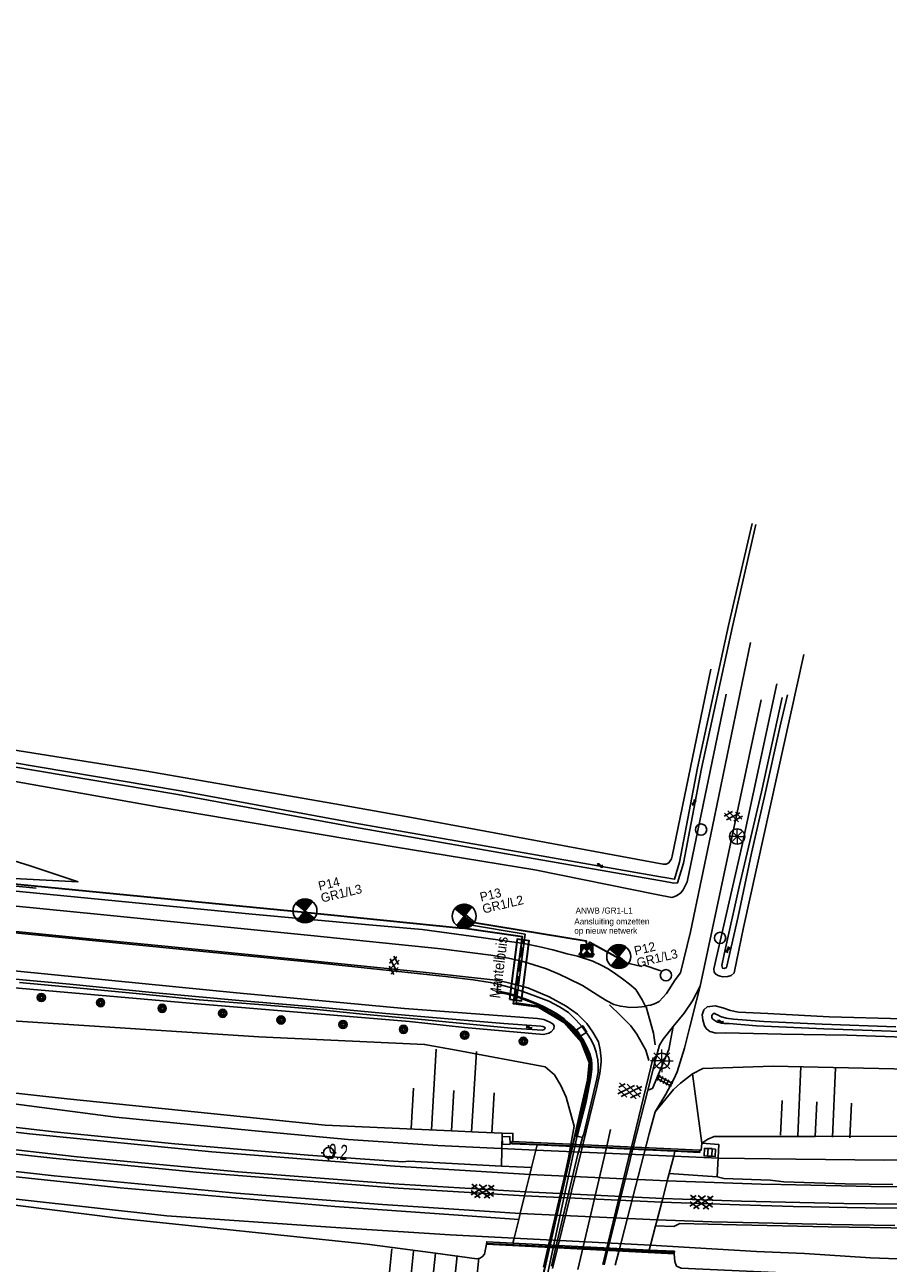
# Model space of a CAD drawing. Header units: metres. Extents: x 74699 to 149952, y 394498 to 789673.
# Tile 6 of 22: x 75541 to 75684, y 394650 to 394855. Entities that reach past the tile are written whole.
import ezdxf
from ezdxf.enums import TextEntityAlignment as Align

# ---------------------------------------------------------------- set-up
doc = ezdxf.new("R2010")
doc.units = ezdxf.units.M
doc.linetypes.add('HIDDEN2', pattern=[4.7625, 3.175, -1.5875])
doc.layers.get('0').update_dxf_attribs({"linetype": 'CONTINUOUS'})
doc.layers.add('# Ov Bestaande Symboliek', color=3, linetype='CONTINUOUS', lineweight=25)
doc.layers.add('# Ov Nieuwe Leiding', color=1, linetype='CONTINUOUS', lineweight=30)
for name, color, linetype in [('4401', 7, 'CONTINUOUS'), ('4406', 7, 'CONTINUOUS'), ('4411', 7, 'CONTINUOUS'), ('4504', 7, 'CONTINUOUS'), ('4601', 172, 'CONTINUOUS'), ('4602', 7, 'CONTINUOUS'), ('B-AF-CULT-GD', 74, 'Hekwerk'), ('B-AF-SCHRIK-GD', 153, 'Hekwerk'), ('B-AS-HECT-GD', 9, 'CONTINUOUS'), ('B-BB-BORD-GD', 8, 'CONTINUOUS'), ('B-BP-BOOM-GD', 74, 'CONTINUOUS'), ('B-BW-WEGW-GD', 8, 'CONTINUOUS'), ('B-GL-RAIL-GD', 232, 'CONTINUOUS'), ('B-KW-DIVR-GD', 134, 'CONTINUOUS'), ('B-KW-LEUNING-GD', 134, 'CONTINUOUS'), ('B-KW-PIJLER-GD', 134, 'CONTINUOUS'), ('B-MK-ASSTRP-GD', 121, 'CONTINUOUS'), ('B-MK-DRIEH-GD', 121, 'CONTINUOUS'), ('B-MK-STRP-GD', 121, 'CONTINUOUS'), ('B-OV-PAAL-GD', 63, 'CONTINUOUS'), ('B-TR-SLOO-GD', 142, 'CONTINUOUS'), ('B-TR-TALB-GD', 72, 'CONTINUOUS'), ('B-TR-TALO-GD', 72, 'CONTINUOUS'), ('B-VH-BNDH-GD', 13, 'CONTINUOUS'), ('B-VH-FPAD-GD', 13, 'CONTINUOUS'), ('B-VH-HFDR-GD', 13, 'CONTINUOUS'), ('B-VH-OVRG-GD', 13, 'CONTINUOUS'), ('B-VH-RABA-GD', 13, 'CONTINUOUS'), ('B-VH-WEGN-GD', 13, 'CONTINUOUS'), ('B-WT-KOLK-GD', 213, 'CONTINUOUS'), ('B-WT-WLIJN-GD', 134, 'CONTINUOUS'), ('L-AR-BLOCKS-GD', 8, 'CONTINUOUS'), ('L-AR-SYMB-GD', 8, 'CONTINUOUS'), ('OVL Lichtpunt', 1, 'CONTINUOUS'), ('OVL Lichtpuntinformatie', 1, 'CONTINUOUS'), ('RBO-XX-VRI-PROV', 20, 'CONTINUOUS')]:
    doc.layers.add(name, color=color, linetype=linetype)
doc.styles.add('Lighting 1_500 Proforma', font='txt', dxfattribs={"height": 1.25})
doc.styles.add('Lighting Proforma', font='txt', dxfattribs={"height": 1.25})
doc.linetypes.add('Hekwerk', pattern='A,4,-1,[1,dgnlstyle.shx,S=0.004,R=0,X=0,Y=0],-1', length=6)
doc.linetypes.add('OV-4x4mm2', pattern='A,8,-1.5,["4x4",Standard,S=1.5,R=0,X=0,Y=-0.75],-5.5', length=15)

# ---------------------------------------------------------------- blocks, each defined once
blk = doc.blocks.new('TALUD', base_point=(74815.635627, 394500.906339))
at = {"layer": '4602'}
for points in [[(74815.135627, 394501.406339, 0), (74815.635627, 394501.406339, 0)], [(74815.135627, 394501.156339, 0), (74816.135627, 394501.156339, 0)], [(74815.135627, 394500.906339, 0), (74815.635627, 394500.906339, 0)], [(74815.135627, 394500.656339, 0), (74816.135627, 394500.656339, 0)], [(74815.135627, 394500.406339, 0), (74815.635627, 394500.406339, 0)]]:
    blk.add_polyline3d(points, dxfattribs=at)
blk = doc.blocks.new('2901')
for radius in [0.27, 0.18, 0.09]:
    blk.add_circle((0, 0), radius)
blk = doc.blocks.new('2701')
at = {"lineweight": 0}
for q in [(-0.353, 0.351), (0.001, 0.497), (0.355, 0.351), (-0.499, -0.003), (-0.352, -0.356), (0.501, -0.003), (0.001, -0.503), (0.355, -0.356)]:
    blk.add_line((0.001, -0.003), q, dxfattribs=at)
blk = doc.blocks.new('OV2-4406', base_point=(74757.21488, 394497.932067))
at = {"layer": '4406'}
for points in [[(74757.21488, 394498.051521, 0), (74757.334334, 394498.051521, 0)], [(74757.21488, 394497.991794, 0), (74757.334334, 394497.991794, 0)], [(74757.24488, 394497.782067, 0), (74757.244743, 394498.081384, 0)], [(74757.30447, 394498.081384, 0), (74757.30488, 394497.782067, 0)], [(74757.21488, 394497.932067, 0), (74757.334334, 394497.932067, 0)], [(74757.21488, 394497.87234, 0), (74757.334334, 394497.87234, 0)], [(74757.21488, 394497.812613, 0), (74757.334334, 394497.812613, 0)]]:
    blk.add_polyline3d(points, dxfattribs=at)
blk = doc.blocks.new('2401')
blk.add_circle((0.001, -0.001), 0.375)
blk = doc.blocks.new('GV4', base_point=(74757.21488, 394499.617761))
at = {"layer": '4401'}
for points in [[(74757.21488, 394499.649011, 0), (74757.30863, 394499.711511, 0)], [(74757.21488, 394499.555261, 0), (74757.46488, 394499.711511, 0)], [(74757.21488, 394499.711511, 0), (74757.52738, 394499.524011, 0)], [(74757.27738, 394499.524011, 0), (74757.58988, 394499.711511, 0)], [(74757.33988, 394499.711511, 0), (74757.58988, 394499.555261, 0)], [(74757.49613, 394499.711511, 0), (74757.58988, 394499.649011, 0)], [(74757.21488, 394499.617761, 0), (74757.37113, 394499.524011, 0)], [(74757.43363, 394499.524011, 0), (74757.58988, 394499.617761, 0)]]:
    blk.add_polyline3d(points, dxfattribs=at)
blk = doc.blocks.new('3605')
at = {"flags": 128}
blk.add_lwpolyline([(-0.25, -0.25), (-0.25, 0.25), (0.25, 0.25), (0.25, -0.25)], close=True, dxfattribs=at)
blk = doc.blocks.new('WATER', base_point=(74757.21488, 394499.617761))
at = {"layer": '4601'}
for points in [[(74756.71488, 394499.767761, 0), (74756.77738, 394499.830261, 0), (74756.90238, 394499.892761, 0), (74757.02738, 394499.892761, 0), (74757.15238, 394499.830261, 0), (74757.21488, 394499.767761, 0), (74757.27738, 394499.705261, 0), (74757.40238, 394499.642761, 0), (74757.52738, 394499.642761, 0), (74757.65238, 394499.705261, 0), (74757.71488, 394499.767761, 0)], [(74756.71488, 394499.467761, 0), (74756.77738, 394499.530261, 0), (74756.90238, 394499.592761, 0), (74757.02738, 394499.592761, 0), (74757.15238, 394499.530261, 0), (74757.21488, 394499.467761, 0), (74757.27738, 394499.405261, 0), (74757.40238, 394499.342761, 0), (74757.52738, 394499.342761, 0), (74757.65238, 394499.405261, 0), (74757.71488, 394499.467761, 0)]]:
    blk.add_polyline3d(points, dxfattribs=at)
blk = doc.blocks.new('2301')
at = {"flags": 128}
blk.add_lwpolyline([(-0.502, -0.271), (0.498, -0.271), (-0.002, 0.429), (-0.502, -0.271)], dxfattribs=at)
blk = doc.blocks.new('2202')
for p, q in [((-0.35, 0.001), (-0.5, 0)), ((0, 0.35), (0, 0.5)), ((0.35, -0.001), (0.5, 0)), ((0, -0.35), (0, -0.5))]:
    blk.add_line(p, q)
blk.add_circle((0, 0), 0.35)
blk = doc.blocks.new('GV6', base_point=(74757.21488, 394499.617761))
at = {"layer": '4411'}
for points in [[(74757.21488, 394499.586511, 0), (74757.37113, 394499.711511, 0)], [(74757.21488, 394499.649011, 0), (74757.37113, 394499.524011, 0)], [(74757.27738, 394499.524011, 0), (74757.52738, 394499.711511, 0)], [(74757.27738, 394499.711511, 0), (74757.52738, 394499.524011, 0)], [(74757.43363, 394499.711511, 0), (74757.58988, 394499.586511, 0)], [(74757.43363, 394499.524011, 0), (74757.58988, 394499.649011, 0)]]:
    blk.add_polyline3d(points, dxfattribs=at)
blk = doc.blocks.new('ANWB mast bestaand')
at = {"layer": '# Ov Bestaande Symboliek'}
h = blk.add_hatch(color=256, dxfattribs=at)
h.paths.add_polyline_path([(0, 0), (1, 1), (-1, 1)])
h.paths.add_polyline_path([(0, 0), (-1, -1), (1, -1)])
for points in [[(-1, 1), (1, 1)], [(-1, -1), (-1, 1)], [(-1, -1), (1, 1)], [(1, -1), (-1, 1)], [(1, -1), (1, 1)], [(-1, -1), (1, -1)]]:
    blk.add_lwpolyline(points, dxfattribs=at)
at = {"layer": '# Ov Bestaande Symboliek', "color": 5, "style": 'Lighting Proforma'}
for p in [(2.02, 2.25), (2.02, 0.75), (2.02, -0.75), (2.02, -2.25)]:
    blk.add_attdef('TEXT', text='', height=1, dxfattribs=at).set_placement(p, align=Align.MIDDLE_LEFT)
blk = doc.blocks.new('Mantelbuis')
at = {"layer": '# Ov Nieuwe Leiding', "color": 7, "linetype": 'Continuous', "lineweight": 30}
blk.add_lwpolyline([(0, 1), (0, -1), (10, -1), (10, 1)], close=True, dxfattribs=at)
at = {"layer": '# Ov Nieuwe Leiding', "color": 7, "linetype": 'HIDDEN2', "lineweight": 25, "ltscale": 0.5}
blk.add_lwpolyline([(0, 0), (10, 0)], dxfattribs=at)
at = {"layer": '# Ov Nieuwe Leiding', "color": 7, "linetype": 'Continuous', "lineweight": 30, "style": 'Lighting 1_500 Proforma', "width": 0.88043}
blk.add_text('Mantelbuis', height=1.8, dxfattribs=at).set_placement((5, 2), align=Align.BOTTOM_CENTER)
blk = doc.blocks.new('OV_MASTA')
at = {"layer": 'OVL Lichtpuntinformatie'}
for p, q in [((-1.48, -0.01), (-1.35, 0.41)), ((-1.47, -0.18), (-1.29, 0.39)), ((-1.45, 0.31), (-1.41, 0.43)), ((-1.45, -0.35), (-1.23, 0.37)), ((-1.41, -0.45), (-1.17, 0.36)), ((-1.38, -0.54), (-1.11, 0.34)), ((-1.34, -0.64), (-1.05, 0.32)), ((-1.3, -0.73), (-0.99, 0.3)), ((-1.25, -0.79), (-0.93, 0.28)), ((-1.21, -0.86), (-0.87, 0.26)), ((-1.16, -0.92), (-0.8, 0.24)), ((-1.11, -0.99), (-0.74, 0.23)), ((-1.07, -1.05), (-0.68, 0.21)), ((-1.01, -1.09), (-0.62, 0.19)), ((-0.96, -1.13), (-0.56, 0.17)), ((-0.9, -1.17), (-0.5, 0.15)), ((-0.85, -1.22), (-0.44, 0.13)), ((-0.8, -1.26), (-0.38, 0.12)), ((-0.74, -1.29), (-0.32, 0.1)), ((-0.68, -1.32), (-0.26, 0.08)), ((-0.63, -1.35), (-0.2, 0.06)), ((-0.57, -1.37), (-0.14, 0.04)), ((-0.51, -1.4), (-0.08, 0.02)), ((-0.45, -1.43), (-0.02, 0)), ((1.45, -0.42), (0.02, 0.02)), ((1.46, -0.36), (0.03, 0.08)), ((1.47, -0.29), (0.05, 0.14)), ((1.48, -0.23), (0.07, 0.2)), ((1.49, -0.17), (0.09, 0.26)), ((1.5, -0.1), (0.11, 0.32)), ((1.5, -0.04), (0.13, 0.38)), ((1.49, 0.03), (0.14, 0.44)), ((1.49, 0.1), (0.16, 0.5)), ((1.48, 0.17), (0.18, 0.56)), ((1.48, 0.23), (0.2, 0.62)), ((1.47, 0.3), (0.22, 0.68)), ((1.45, 0.38), (0.24, 0.75)), ((1.42, 0.45), (0.26, 0.81)), ((1.39, 0.53), (0.27, 0.87)), ((1.37, 0.6), (0.29, 0.93)), ((1.34, 0.68), (0.31, 0.99)), ((1.29, 0.76), (0.33, 1.05)), ((1.23, 0.84), (0.35, 1.11)), ((1.17, 0.93), (0.37, 1.17)), ((1.11, 1.01), (0.39, 1.23)), ((0.98, 1.12), (0.4, 1.29)), ((0.84, 1.22), (0.42, 1.35))]:
    blk.add_line(p, q, dxfattribs=at)
for points in [[(-1.44, 0.44), (1.44, -0.44)], [(0.44, 1.44), (-0.44, -1.44)]]:
    blk.add_lwpolyline(points, dxfattribs=at)
blk.add_circle((0, 0), 1.5, dxfattribs=at)

msp = doc.modelspace()

# ---------------------------------------------------------------- linework, layer by layer
at = {"layer": '# Ov Nieuwe Leiding', "color": 1, "linetype": 'OV-4x4mm2'}
for points in [[(75095.831103, 394796.056285), (75120.868055, 394788.163731), (75145.11479, 394779.634677), (75169.547602, 394770.926111), (75194.365791, 394763.089234), (75219.127486, 394755.708673), (75230.630111, 394752.54009), (75244.360635, 394749.429759), (75269.607664, 394744.036017), (75308.106567, 394737.2868), (75362.116706, 394730.339125), (75404.562953, 394726.255533), (75524.335699, 394714.3149), (75587.106553, 394708.217876), (75613.232296, 394705.535573)], [(75613.704238, 394707.740618), (75615.223137, 394706.502781), (75633.671294, 394703.446469), (75633.769945, 394702.066201), (75634.263211, 394703.249292), (75639.097217, 394700.587341)], [(75621.428142, 394627.847014), (75622.455527, 394627.722436), (75625.641302, 394643.959602), (75632.054436, 394672.318619), (75633.952072, 394680.466227), (75634.233201, 394683.345987), (75632.896305, 394686.706434), (75630.056259, 394689.938875), (75625.796202, 394692.461752), (75621.655785, 394693.016856), (75623.173429, 394704.123321), (75613.232296, 394705.535573)]]:
    msp.add_lwpolyline(points, dxfattribs=at)
at = {"linetype": 'OV-4x4mm2', "lineweight": 25}
for p, q in [((75614.376815, 394706.090965), (75613.51982, 394707.658635)), ((75622.118866, 394693.176174), (75623.568807, 394704.585161)), ((75630.365083, 394690.021315), (75625.888561, 394692.658214)), ((75633.192352, 394686.772284), (75630.365083, 394690.021315)), ((75634.483683, 394683.357064), (75633.192352, 394686.772284)), ((75634.277395, 394681.030587), (75634.483683, 394683.357064))]:
    msp.add_line(p, q, dxfattribs=at)
at = {"color": 1, "linetype": 'OV-4x4mm2', "lineweight": 25}
for p, q in [((75623.568807, 394704.585161), (75614.376815, 394706.090965)), ((75625.888561, 394692.658214), (75622.118866, 394693.176174)), ((75622.352613, 394625.290303), (75634.277395, 394681.030587))]:
    msp.add_line(p, q, dxfattribs=at)
at = {"linetype": 'ByBlock', "lineweight": 25}
for centre in [(75658.639566, 394720.707633), (75646.17797, 394683.619173)]:
    msp.add_circle(centre, 1.253299, dxfattribs=at)
at = {"layer": 'B-AF-CULT-GD'}
msp.add_lwpolyline([(75652.785964, 394669.982974), (75651.239477, 394681.469297)], dxfattribs=at)
at = {"layer": 'B-AF-SCHRIK-GD'}
for points in [[(75642.871329, 394699.234863), (75640.053849, 394699.893627)], [(75646.045264, 394698.509943), (75643.10742, 394699.462639)]]:
    msp.add_lwpolyline(points, dxfattribs=at)
at = {"layer": 'B-GL-RAIL-GD'}
for points in [[(75308.471045, 394736.549577), (75360.097981, 394730.254209), (75394.627697, 394726.816511), (75431.75841, 394723.07781), (75471.569843, 394719.127139), (75515.367708, 394714.86578), (75542.754553, 394712.159356)], [(75282.811982, 394712.319588), (75301.112379, 394706.940033), (75322.191562, 394701.150686), (75351.671875, 394693.716639), (75368.608458, 394689.655215), (75395.756122, 394683.750044), (75415.827289, 394679.635053), (75442.815221, 394674.590522), (75474.695051, 394669.232482), (75498.327934, 394665.733702), (75527.886577, 394662.02189), (75564.323795, 394657.94932), (75591.392915, 394656.082321), (75611.160279, 394654.813151), (75621.757289, 394654.260603)], [(75625.368129, 394668.85334), (75609.162995, 394669.589353), (75594.296596, 394670.589301), (75578.317288, 394672.105897), (75555.882856, 394674.30231), (75537.780207, 394676.672826), (75521.435448, 394678.131584), (75504.207116, 394680.293159), (75486.002125, 394682.848377), (75463.361569, 394686.255051), (75439.798717, 394690.316586), (75421.609059, 394693.799526), (75407.103564, 394696.588023), (75390.105509, 394700.198189), (75370.817828, 394704.551152), (75353.036627, 394708.904859)], [(75648.151469, 394667.861831), (75625.368129, 394668.85334)], [(75648.151469, 394667.861831), (75655.602537, 394667.531123), (75668.365009, 394667.370563), (75682.979323, 394667.20367), (75691.021852, 394667.321762)], [(75621.757289, 394654.260603), (75644.311394, 394653.147374)], [(75699.877984, 394650.335928), (75680.678583, 394651.024735), (75669.784717, 394651.748558), (75661.814086, 394652.096128), (75644.311394, 394653.147374)]]:
    msp.add_lwpolyline(points, dxfattribs=at)
at = {"layer": 'B-KW-DIVR-GD'}
msp.add_lwpolyline([(75644.0967, 394652.324706), (75648.267278, 394652.110732), (75648.246783, 394651.711258), (75617.202246, 394653.304018), (75617.222741, 394653.703492), (75621.564321, 394653.480745), (75621.757289, 394654.260603), (75622.532016, 394657.391558), (75622.778485, 394658.387632), (75623.498056, 394661.295685), (75623.654296, 394661.927108), (75624.367674, 394664.810131), (75624.653243, 394665.964223), (75625.368129, 394668.85334), (75625.57619, 394669.694193), (75621.376158, 394669.88672), (75621.394474, 394670.286301), (75652.471275, 394668.86176), (75652.452959, 394668.46218), (75648.357142, 394668.649929), (75648.151469, 394667.861831), (75647.398625, 394664.977072), (75647.081352, 394663.761339), (75646.325497, 394660.865043), (75646.158968, 394660.226936), (75645.404488, 394657.335905), (75645.132904, 394656.295246), (75644.311394, 394653.147374)], close=True, dxfattribs=at)
at = {"layer": 'B-KW-LEUNING-GD'}
for points in [[(75621.388114, 394670.011499), (75652.422881, 394668.558709)], [(75648.232218, 394651.930559), (75617.206288, 394653.382797)]]:
    msp.add_lwpolyline(points, dxfattribs=at)
at = {"layer": 'B-KW-PIJLER-GD'}
for points in [[(75648.357142, 394668.649929), (75625.57619, 394669.694193)], [(75621.564321, 394653.480745), (75644.0967, 394652.324706)]]:
    msp.add_lwpolyline(points, dxfattribs=at)
at = {"layer": 'B-MK-ASSTRP-GD'}
for points in [[(75623.654296, 394661.927108), (75601.816867, 394663.283317), (75576.148946, 394665.244475), (75549.531306, 394667.751281), (75516.152991, 394671.549457), (75504.897358, 394672.934597), (75497.458416, 394673.989904), (75485.750301, 394675.713944), (75455.385194, 394680.534849), (75431.065449, 394684.821368), (75395.21583, 394691.903298), (75371.977344, 394697.08423), (75353.721158, 394701.426515), (75329.709014, 394707.439025), (75308.694522, 394712.962552), (75289.627744, 394718.28207), (75266.792851, 394725.051207), (75245.304076, 394731.777475)], [(75248.856962, 394729.906394), (75263.546747, 394725.36192), (75293.400577, 394716.508717), (75316.287639, 394710.249271), (75335.482168, 394705.264686), (75356.641977, 394700.02782), (75381.617958, 394694.216823), (75408.724898, 394688.468523), (75433.040109, 394683.822807), (75454.384053, 394680.009935), (75472.258174, 394677.088747), (75498.759605, 394673.124314), (75526.853259, 394669.57995), (75545.515024, 394667.52529), (75569.186648, 394665.21851), (75602.615943, 394662.578417), (75623.498056, 394661.295685)], [(75632.288925, 394649.109935), (75637.114666, 394669.504782), (75637.702144, 394672.253301)], [(75623.654296, 394661.927108), (75646.325497, 394660.865043)], [(75646.158968, 394660.226936), (75623.498056, 394661.295685)], [(75696.384618, 394659.168521), (75679.812964, 394659.307624), (75667.884091, 394659.523884), (75659.016117, 394659.791629), (75646.158968, 394660.226936)], [(75646.325497, 394660.865043), (75659.357148, 394660.405782), (75676.280359, 394660.019255), (75692.114532, 394659.828158)]]:
    msp.add_lwpolyline(points, dxfattribs=at)
at = {"layer": 'B-MK-DRIEH-GD'}
msp.add_lwpolyline([(75645.073376, 394686.271569), (75644.780196, 394688.193074), (75644.169993, 394690.532928), (75643.576182, 394692.528939)], dxfattribs=at)
at = {"layer": 'B-MK-STRP-GD'}
for points in [[(75622.778485, 394658.387632), (75600.001466, 394659.851916), (75575.822142, 394661.719824), (75545.695473, 394664.567662), (75521.612418, 394667.269233), (75503.606275, 394669.521972), (75485.590464, 394672.104282), (75467.589249, 394674.877625), (75449.684407, 394677.893261), (75431.766895, 394681.07971), (75416.9041, 394683.912958), (75396.132177, 394688.090482), (75372.487965, 394693.288085), (75354.782094, 394697.509212), (75331.283082, 394703.342989), (75313.702586, 394707.930416), (75290.324622, 394714.349645), (75270.065663, 394720.336099), (75252.673956, 394725.59504), (75238.318293, 394729.978781), (75221.061775, 394735.538076), (75215.137028, 394737.539865)], [(75619.209219, 394696.880795), (75606.721676, 394698.293097), (75588.283239, 394700.127764), (75564.021468, 394702.571265), (75549.868989, 394703.973952), (75532.722637, 394705.642983), (75513.360894, 394707.573559), (75495.98541, 394709.281803), (75471.298514, 394711.729504), (75447.173752, 394714.122454), (75416.099858, 394717.227463), (75395.437917, 394719.302564), (75376.924648, 394721.199206), (75355.87216, 394723.388599), (75336.843065, 394725.452756), (75325.435149, 394726.803558), (75313.816582, 394728.332418), (75300.9948, 394730.170289), (75288.718453, 394732.079701), (75276.057007, 394734.379825), (75264.221021, 394736.629072), (75252.293516, 394739.143583)], [(75245.781561, 394734.928849), (75257.266732, 394731.258286), (75266.287442, 394728.425221), (75286.281075, 394722.340056), (75300.831247, 394718.135996), (75309.555443, 394715.775005), (75321.006941, 394712.69885), (75335.992825, 394708.839289), (75350.625501, 394705.180717), (75362.412884, 394702.359089), (75372.81267, 394699.909456), (75383.438707, 394697.467173), (75392.046608, 394695.574166), (75402.901651, 394693.324823), (75415.755378, 394690.735601), (75433.651224, 394687.338395), (75460.725952, 394682.567028), (75484.597127, 394678.793393), (75508.480786, 394675.431167), (75541.647589, 394671.527751), (75571.790284, 394668.583461), (75602.046166, 394666.180255), (75624.367674, 394664.810131)], [(75640.193581, 394692.522631), (75639.335684, 394692.629894), (75638.229273, 394692.923075), (75637.072943, 394693.506828), (75636.117406, 394694.134167), (75633.080549, 394696.062004), (75630.689285, 394697.238451), (75629.344828, 394697.866907), (75627.096988, 394698.803073), (75624.837599, 394699.548503), (75623.020775, 394700.098356), (75620.807208, 394700.609839), (75617.895148, 394701.102322), (75609.717763, 394702.116719), (75588.124863, 394704.338109), (75553.37312, 394707.798904), (75519.860036, 394711.119255), (75489.230699, 394714.13078), (75453.626237, 394717.580771), (75417.596347, 394721.244594), (75376.522786, 394725.444859), (75339.019171, 394729.373923), (75308.198727, 394733.260146)], [(75619.209219, 394696.880795), (75621.287284, 394696.410939), (75624.0274, 394695.680867), (75627.578212, 394694.218365), (75630.375754, 394692.644747), (75632.221035, 394691.354794), (75633.77008, 394689.801773), (75634.748781, 394688.36837), (75635.689408, 394686.765281), (75635.970213, 394685.417973)], [(75639.33992, 394691.086581), (75637.547917, 394692.855274)], [(75643.51546, 394692.614993), (75642.228744, 394692.465982), (75640.86119, 394692.439159), (75640.193581, 394692.522631)], [(75644.02657, 394683.690315), (75643.559791, 394685.38346), (75642.051421, 394687.997123), (75641.041867, 394689.406773), (75639.33992, 394691.086581)], [(75635.970213, 394685.417973), (75636.179411, 394683.966862), (75636.150448, 394683.435217), (75635.921381, 394681.541771)], [(75644.750021, 394684.161937), (75641.143567, 394669.314047), (75640.690945, 394667.451402), (75636.404998, 394649.93844)], [(75635.921381, 394681.541771), (75635.396562, 394678.976705), (75633.135683, 394669.692909), (75632.86709, 394668.587988), (75628.127031, 394649.289867)], [(75647.081352, 394663.761339), (75624.367674, 394664.810131)], [(75647.081352, 394663.761339), (75662.594381, 394663.234709), (75665.834692, 394663.166078), (75680.783414, 394662.849463), (75689.851543, 394662.780624)], [(75622.778485, 394658.387632), (75645.404488, 394657.335905)], [(75684.734138, 394656.359607), (75674.221605, 394656.544987), (75662.163353, 394656.791137), (75654.443964, 394657.007042), (75645.404488, 394657.335905)]]:
    msp.add_lwpolyline(points, dxfattribs=at)
at = {"layer": 'B-TR-SLOO-GD'}
for points in [[(75646.391655, 394716.116055), (75604.212157, 394723.967036), (75592.129923, 394726.088589), (75560.683257, 394731.544649), (75532.243646, 394736.118188), (75512.869529, 394739.202356), (75478.038064, 394745.344987), (75446.461386, 394751.009291), (75403.478242, 394758.582061), (75379.614032, 394762.288353), (75366.594515, 394764.589837), (75360.92425, 394766.03674), (75335.932023, 394774.179852), (75305.414445, 394784.840515), (75275.637827, 394794.913328), (75222.761801, 394812.701216), (75187.257922, 394824.938422), (75152.718893, 394836.611619), (75108.795858, 394851.279205), (75098.068822, 394854.958195)], [(75645.809186, 394713.430699), (75620.151929, 394717.895186), (75595.389924, 394722.25005), (75566.153101, 394727.662152), (75533.775113, 394733.114114), (75494.284055, 394740.110954), (75458.754099, 394745.957052), (75425.762928, 394751.88995), (75395.836181, 394757.207057), (75363.321102, 394762.695899), (75360.004849, 394763.677886), (75335.496909, 394771.651125), (75295.768178, 394785.318842), (75257.108978, 394798.503017), (75214.306137, 394812.93889), (75181.646145, 394823.972827), (75153.177104, 394833.86012), (75119.763112, 394845.18612), (75097.294293, 394853.168745)], [(75097.553014, 394853.766487), (75119.976199, 394845.800048), (75153.387955, 394834.474793), (75181.856624, 394824.587872), (75214.514009, 394813.55468), (75257.317594, 394799.118435), (75295.978657, 394785.933888), (75335.70329, 394772.267288), (75360.197819, 394764.298892), (75363.467879, 394763.330316), (75395.946822, 394757.847434), (75425.877295, 394752.529955), (75458.864368, 394746.59743), (75494.393579, 394740.751704), (75533.885754, 394733.754492), (75566.265977, 394728.302157), (75595.505408, 394722.889682), (75620.26406, 394718.535191), (75645.947076, 394714.066417)], [(75096.259196, 394850.777287), (75125.399477, 394840.430787), (75179.545454, 394822.281545), (75217.20106, 394809.138349), (75268.316886, 394792.02958), (75305.982551, 394779.716751), (75342.446811, 394767.514935), (75356.520212, 394762.974179), (75363.530464, 394760.889879), (75368.411339, 394759.776389), (75401.061273, 394754.290154), (75437.589235, 394747.762328), (75490.940607, 394738.400301), (75563.100598, 394725.54805), (75601.937495, 394718.994891), (75625.161699, 394715.208879), (75645.312979, 394711.143038)], [(75661.736972, 394772.307893), (75657.867886, 394755.450955), (75652.744121, 394731.932825), (75649.747125, 394716.297036), (75648.78004, 394713.042995), (75648.169092, 394713.019898), (75647.328667, 394713.166302), (75645.809186, 394713.430699)], [(75645.947076, 394714.066417), (75647.003076, 394713.882675), (75648.213051, 394713.672197), (75648.289792, 394713.675177), (75649.114571, 394716.451263), (75652.107097, 394732.06321), (75657.233841, 394755.592888), (75661.1033, 394772.453552)], [(75669.646136, 394750.834203), (75659.688062, 394705.662077), (75658.163301, 394698.144069), (75657.676033, 394697.696662), (75657.101593, 394697.571492), (75656.248502, 394697.477242), (75655.804075, 394697.601294), (75655.51611, 394697.700014), (75655.10521, 394697.918689), (75654.854498, 394698.277807), (75654.756151, 394698.800093), (75659.419469, 394719.062692), (75665.206708, 394745.977542)], [(75654.26255, 394748.404568), (75647.878147, 394717.470875), (75647.775329, 394716.994038), (75647.325314, 394716.373777), (75646.926335, 394716.115987), (75646.391655, 394716.116055)], [(75645.312979, 394711.143038), (75647.860638, 394710.629007), (75648.628793, 394710.874876), (75649.320952, 394711.408338), (75649.699442, 394711.911624), (75650.348015, 394713.227024), (75656.819961, 394744.234478)], [(75666.07321, 394743.701389), (75662.648551, 394728.086835), (75658.997021, 394712.388462), (75656.5089, 394701.273685), (75656.114019, 394699.384963), (75656.239934, 394698.910734), (75656.518213, 394698.902911), (75656.860195, 394699.024728), (75656.922034, 394699.278047), (75658.797718, 394707.48747), (75660.984091, 394717.927596), (75663.136936, 394727.301171), (75665.759913, 394738.991877), (75666.944183, 394744.153267)], [(75532.828889, 394696.235975), (75569.413848, 394693.026638), (75604.470319, 394690.11048), (75613.564498, 394689.121043), (75626.594446, 394687.971791), (75627.494849, 394688.180035), (75627.880416, 394688.388651), (75628.334529, 394688.888585), (75628.385938, 394689.402675), (75628.146402, 394689.747637), (75627.555571, 394690.07509), (75626.701362, 394690.422287), (75625.609852, 394690.598493), (75603.641815, 394692.247307), (75575.876481, 394694.845697), (75534.567855, 394698.927498)], [(75539.974741, 394696.571251), (75549.987204, 394695.628753), (75559.823833, 394694.670981), (75569.687656, 394693.716934), (75579.533599, 394692.934623), (75588.112942, 394692.204466), (75596.765302, 394691.343924), (75607.075415, 394690.385779), (75621.254242, 394689.040205), (75626.473374, 394688.708281), (75626.71142, 394688.785767), (75626.882411, 394688.995129), (75626.793749, 394689.177295), (75626.500569, 394689.299857), (75626.159705, 394689.364305), (75620.053954, 394689.802026), (75610.860682, 394690.535164), (75600.548706, 394691.449722), (75589.946158, 394692.413082), (75576.297067, 394693.570903), (75562.473632, 394694.830796), (75548.301137, 394696.289247), (75539.315365, 394697.110673)], [(75686.032198, 394690.537771), (75673.855342, 394690.911045), (75663.731865, 394691.448232), (75658.856578, 394691.683298), (75657.53559, 394691.951146), (75656.2865, 394692.395946), (75655.010657, 394692.683197), (75653.653939, 394692.535471), (75653.135841, 394692.023946), (75652.838079, 394691.241582), (75652.95311, 394690.367153), (75653.24182, 394689.391127), (75653.564803, 394688.878154), (75654.100127, 394688.461294), (75655.181951, 394688.206112), (75656.711928, 394688.225111), (75665.97449, 394688.04667), (75676.808379, 394687.83172), (75687.808789, 394687.449133)]]:
    msp.add_lwpolyline(points, dxfattribs=at)
at = {"layer": 'B-TR-TALB-GD'}
for points in [[(75093.887, 394796.572), (75094.550348, 394797.029665), (75095.302856, 394797.212577), (75096.671155, 394797.075859), (75100.627041, 394795.528745), (75125.792867, 394787.068239), (75162.131957, 394774.182087), (75193.768984, 394763.837701), (75226.976338, 394754.130019), (75264.268986, 394745.268246), (75307.299069, 394737.458548), (75316.895791, 394736.188146), (75335.420541, 394733.735865), (75367.336593, 394730.096256), (75400.593749, 394727.653956), (75430.828205, 394724.130204), (75466.967619, 394720.438814), (75493.053592, 394717.876932), (75526.26381, 394714.440351), (75549.664966, 394713.228514)], [(75619.79609, 394671.647951), (75615.851081, 394671.813345), (75611.407894, 394672.017067), (75590.493403, 394672.976008), (75547.85075, 394677.346518), (75506.24112, 394681.876099), (75461.709372, 394688.687792), (75426.356739, 394694.581201), (75389.970712, 394702.710157), (75358.408934, 394709.89587), (75312.1602, 394720.028287), (75306.485698, 394721.555313), (75258.279092, 394734.527862)], [(75617.202246, 394653.304018), (75616.88833, 394651.612652), (75616.549752, 394651.247771), (75616.009865, 394650.909085), (75615.611218, 394650.878939), (75608.7377, 394651.78341), (75597.446285, 394653.269222), (75556.272514, 394657.591676), (75490.736461, 394665.832391), (75449.902809, 394672.43286), (75377.063698, 394686.595669), (75322.532899, 394700.090906), (75300.03289, 394706.602341), (75282.955042, 394712.217098), (75269.696734, 394717.127403), (75236.043951, 394728.915339)], [(75702.663011, 394671.159556), (75671.562182, 394671.103139), (75654.813893, 394671.072757), (75653.768949, 394670.653289), (75652.785964, 394669.982974)], [(75648.246783, 394651.711258), (75648.345158, 394650.412621), (75648.624975, 394649.66917), (75649.376418, 394649.330799), (75672.162151, 394648.252058), (75677.024348, 394648.021867), (75705.413393, 394647.253996)]]:
    msp.add_lwpolyline(points, dxfattribs=at)
at = {"layer": 'B-TR-TALO-GD'}
for points in [[(75549.664966, 394713.228514), (75541.742419, 394715.848367), (75534.454064, 394718.144163), (75521.667919, 394720.512202), (75483.405835, 394726.3583), (75446.06576, 394733.038118), (75409.512467, 394739.100656), (75329.524151, 394751.416838), (75319.093097, 394753.766593), (75291.766099, 394759.922421), (75261.212385, 394767.339101), (75226.420409, 394777.224532)], [(75626.637287, 394649.503699), (75627.358876, 394652.654177), (75630.014331, 394664.247809), (75630.771987, 394667.55571), (75631.166122, 394669.786042), (75631.697721, 394672.793841), (75630.361832, 394677.62368), (75629.507251, 394679.540714), (75628.447033, 394681.280425), (75626.871608, 394682.637921), (75612.192556, 394685.35122), (75606.955461, 394686.319253), (75579.549617, 394687.594792), (75538.765139, 394690.248689)], [(75645.106159, 394675.163871), (75648.115076, 394678.88171), (75649.276249, 394679.914733), (75651.239477, 394681.469297), (75652.98403, 394682.33729), (75664.603956, 394682.725837), (75672.032419, 394682.560859), (75747.164584, 394680.89225)]]:
    msp.add_lwpolyline(points, dxfattribs=at)
at = {"layer": 'B-VH-BNDH-GD'}
msp.add_lwpolyline([(75618.954743, 394695.164434), (75618.917676, 394694.909299), (75620.469152, 394694.665948), (75622.120036, 394694.239927), (75623.834753, 394693.615023), (75625.133259, 394693.092634), (75626.471988, 394692.544091), (75627.365219, 394692.113529), (75628.319778, 394691.557249), (75629.150263, 394691.013683), (75629.918768, 394690.435305), (75630.650184, 394689.827391), (75631.370531, 394689.169446), (75631.970073, 394688.529243), (75632.594734, 394687.729637), (75633.026688, 394686.980217), (75633.465926, 394686.175987), (75633.822555, 394685.250207), (75634.160831, 394684.329207), (75634.360105, 394683.634506), (75634.377608, 394682.979303), (75634.334874, 394682.222986), (75634.17555, 394681.031783), (75633.940249, 394679.503689), (75633.619147, 394677.888064), (75633.266172, 394676.206133), (75631.972776, 394671.209813), (75632.172098, 394671.15666)], dxfattribs=at)
at = {"layer": 'B-VH-FPAD-GD'}
for points in [[(75639.076031, 394652.070796), (75644.09139, 394671.545496), (75645.106159, 394675.163871), (75646.825753, 394678.117281), (75648.17319, 394680.569267), (75648.696966, 394681.805691), (75649.927429, 394685.687071), (75650.820217, 394689.246479), (75651.907205, 394693.580139), (75652.50533, 394695.964774)], [(75643.859304, 394678.759893), (75644.616283, 394679.033702), (75647.354371, 394685.468024), (75647.564478, 394686.654156), (75648.082523, 394689.276206)], [(75638.473279, 394649.830034), (75639.076031, 394652.070796)]]:
    msp.add_lwpolyline(points, dxfattribs=at)
at = {"layer": 'B-VH-HFDR-GD'}
for points in [[(75214.725732, 394736.198442), (75214.983137, 394736.932676), (75226.281174, 394733.219101), (75240.648306, 394728.42758), (75260.317003, 394722.230889), (75279.71299, 394716.396574), (75297.934132, 394711.17506), (75316.621695, 394706.11527), (75342.676448, 394699.472207), (75368.08092, 394693.322637), (75391.31481, 394688.04778), (75420.121561, 394682.323485), (75445.172767, 394677.682001), (75475.055445, 394672.806652), (75503.120417, 394668.601395), (75526.233277, 394665.793882), (75556.600674, 394662.591416), (75592.116087, 394659.506516), (75612.483586, 394658.067943), (75622.532016, 394657.391558)], [(75624.653243, 394665.964223), (75619.652789, 394666.186142), (75604.330368, 394667.024615), (75603.370079, 394666.911231), (75587.705699, 394668.00576), (75565.653351, 394669.872382), (75545.710051, 394671.870107), (75520.514545, 394674.792294), (75502.537116, 394677.048), (75480.829327, 394680.198399), (75460.202421, 394683.52012), (75436.418701, 394687.773487), (75415.6792, 394691.682444), (75398.15323, 394695.170564), (75381.496374, 394698.809413), (75361.649237, 394703.419784), (75336.938268, 394709.469454), (75317.855693, 394714.423711), (75299.834206, 394719.29434), (75286.948866, 394722.985617), (75269.07074, 394728.300171), (75253.482509, 394733.197565)], [(75684.404081, 394663.163154), (75676.512678, 394663.282566), (75666.352417, 394663.58961), (75664.113355, 394663.859167), (75656.452811, 394664.133053), (75655.319709, 394664.447745), (75647.398625, 394664.977072)], [(75645.132904, 394656.295246), (75648.153054, 394656.231674), (75649.174115, 394656.682184), (75658.54252, 394656.487217), (75673.700925, 394656.155641), (75687.509504, 394655.915773)]]:
    msp.add_lwpolyline(points, dxfattribs=at)
at = {"layer": 'B-VH-OVRG-GD'}
for points in [[(75645.768515, 394693.41444), (75646.977372, 394694.730958), (75648.403413, 394697.028345), (75649.297219, 394698.186458), (75650.942896, 394704.931941), (75654.58963, 394722.387886), (75660.835824, 394752.804509)], [(75637.215621, 394652.163556), (75640.95842, 394667.26849), (75641.47102, 394669.298401), (75643.859304, 394678.759893), (75645.175077, 394683.973065), (75645.789861, 394686.175244), (75646.432362, 394687.179047), (75647.061653, 394688.019328), (75648.082523, 394689.276206), (75649.880367, 394691.492875), (75651.272671, 394693.549134), (75652.50533, 394695.964774), (75662.609435, 394743.32141)], [(75645.768515, 394693.41444), (75644.955657, 394693.028873), (75644.323594, 394692.804706), (75643.436147, 394692.696706), (75642.91447, 394693.678534), (75641.894886, 394695.384609)], [(75635.432186, 394684.51289), (75635.599747, 394683.787916), (75635.657022, 394682.832851), (75635.634608, 394681.739753), (75635.456912, 394680.615088), (75633.261226, 394671.530595), (75633.086657, 394670.912775), (75632.747136, 394669.711163), (75632.729999, 394669.650814), (75632.308669, 394668.159207), (75628.621749, 394652.591592)], [(75619.652789, 394666.186142), (75619.79609, 394671.647951), (75621.573428, 394671.605645), (75621.532515, 394670.279973)], [(75655.319709, 394664.447745), (75655.635646, 394669.75037), (75652.785964, 394669.982974), (75652.711998, 394668.850726), (75652.471275, 394668.86176)], [(75628.621749, 394652.591592), (75627.92512, 394649.650475)], [(75637.215621, 394652.163556), (75636.646397, 394649.866914)]]:
    msp.add_lwpolyline(points, dxfattribs=at)
at = {"layer": 'B-VH-RABA-GD'}
msp.add_lwpolyline([(75633.086657, 394670.912775), (75632.172098, 394671.15666), (75633.694758, 394676.877844), (75634.467572, 394680.889623), (75634.613983, 394682.268538), (75634.587984, 394683.072073), (75634.547806, 394683.767633), (75634.267707, 394684.789108), (75633.794587, 394685.941334), (75633.257844, 394687.003778), (75632.809375, 394687.651577), (75632.337847, 394688.346369), (75631.681412, 394689.081441), (75630.826027, 394689.847458), (75630.030184, 394690.557239), (75628.922389, 394691.314258), (75627.862893, 394691.950797), (75626.610162, 394692.581726), (75625.431537, 394693.132994), (75623.76932, 394693.836073), (75622.268214, 394694.318986), (75620.763604, 394694.788439), (75618.954743, 394695.164434), (75619.091241, 394696.305806)], dxfattribs=at)
at = {"layer": 'B-VH-WEGN-GD'}
for points in [[(75641.894886, 394695.384609), (75640.823075, 394696.28022), (75639.656379, 394697.197864), (75638.534147, 394698.024361), (75637.336329, 394698.851598), (75636.13677, 394699.410278), (75634.802295, 394700.098172), (75632.233006, 394700.911272), (75630.522861, 394701.30004), (75628.139964, 394701.98503), (75625.80711, 394702.51301), (75623.38141, 394703.004548), (75616.705028, 394703.977927), (75606.549724, 394705.335251), (75597.126647, 394706.14781), (75578.44278, 394707.861134), (75558.599067, 394709.792682), (75535.40633, 394712.04327)], [(75535.215217, 394705.160838), (75555.920414, 394703.146457), (75588.695288, 394699.891958), (75610.398061, 394697.551484), (75614.993463, 394696.98497), (75617.802915, 394696.574737), (75619.091241, 394696.305806), (75621.13778, 394695.749053), (75623.187377, 394695.076735), (75625.276549, 394694.332203), (75627.503966, 394693.471384), (75629.284882, 394692.513716), (75630.755737, 394691.582391), (75631.992094, 394690.387916), (75633.051749, 394689.168124), (75633.907083, 394687.996056), (75634.49512, 394687.082914), (75634.988496, 394686.013095), (75635.306904, 394685.054938), (75635.432186, 394684.51289)]]:
    msp.add_lwpolyline(points, dxfattribs=at)
at = {"layer": 'B-WT-WLIJN-GD'}
msp.add_lwpolyline([(75690.479822, 394688.318616), (75672.955684, 394688.928073), (75661.853201, 394689.377343), (75657.300524, 394689.797556), (75656.487666, 394689.800164), (75655.836857, 394689.888453), (75655.397646, 394690.032249), (75655.10372, 394690.189084), (75654.631726, 394690.511694), (75654.427953, 394690.736329), (75654.429815, 394691.118171), (75654.619433, 394691.3551), (75654.826559, 394691.474682), (75655.123092, 394691.337591), (75655.506797, 394691.172561), (75655.911736, 394690.951651), (75656.809531, 394690.664431), (75658.056385, 394690.493813), (75663.030393, 394690.127617), (75672.705717, 394689.698091), (75684.860967, 394689.247331)], dxfattribs=at)

# ---------------------------------------------------------------- block references
at = {"layer": 'B-AS-HECT-GD', "xscale": 2.5, "yscale": 2.5, "zscale": 2.5}
msp.add_blockref('2202', (75591.095037, 394668.405822), dxfattribs=at)
at = {"layer": 'B-BB-BORD-GD', "xscale": 2.5, "yscale": 2.5, "zscale": 2.5}
for p in [(75652.663, 394721.847), (75655.817113, 394703.93764), (75633.735083, 394701.844027), (75646.861832, 394697.756415)]:
    msp.add_blockref('2401', p, dxfattribs=at)
at = {"layer": 'B-BP-BOOM-GD', "xscale": 2.5, "yscale": 2.5, "zscale": 2.5}
for p in [(75543.591998, 394694.079032), (75553.380943, 394693.231901), (75563.574083, 394692.299834), (75573.564939, 394691.453075), (75583.227969, 394690.373113), (75593.475125, 394689.622095), (75603.471942, 394688.830843), (75613.596908, 394687.854817), (75623.284153, 394686.853087)]:
    msp.add_blockref('2901', p, dxfattribs=at)
at = {"layer": 'B-BW-WEGW-GD', "xscale": 2.5, "yscale": 2.5, "zscale": 2.5}
msp.add_blockref('2301', (75633.735083, 394701.844027), dxfattribs=at)
at = {"layer": 'B-OV-PAAL-GD'}
for p, xscale, yscale, zscale in [((75658.637158, 394720.714858), 2.5, 2.5, 2.5), ((75646.174358, 394683.63001), 3.75, 3.75, 3.75)]:
    msp.add_blockref('2701', p, dxfattribs=dict(at, xscale=xscale, yscale=yscale, zscale=zscale))
at = {"layer": 'B-WT-KOLK-GD', "xscale": 2.5, "yscale": 2.5, "zscale": 2.5}
for p, rotation in [((75632.933773, 394688.546231), 123.648622), ((75620.449207, 394670.440203), 3.588318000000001), ((75653.830789, 394668.488896), 357.630051), ((75654.405601, 394668.442329), 175.255851)]:
    msp.add_blockref('3605', p, dxfattribs=dict(at, rotation=rotation))
at = {"layer": 'L-AR-BLOCKS-GD', "yscale": 0.8}
for p, rotation in [((75651.517011, 394726.331851), 261.444441), ((75635.937102, 394715.912959), 348.705193), ((75657.090045, 394701.98), 255.94506), ((75655.887149, 394690.072855), 355.482976), ((75624.251984, 394689.091986), 349.967463)]:
    msp.add_blockref('WATER', p, dxfattribs=dict(at, rotation=rotation))
at = {"layer": 'L-AR-BLOCKS-GD'}
for p, xscale, yscale, zscale, rotation in [((75611.800225, 394678.684143), 13.35722, 13.35722, 13.35722, 86.632255), ((75671.7973, 394676.831999), 11.467365, 11.467365, 11.467365, 87.64984399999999), ((75608.008367, 394644.599745), 14.441187, 14.441187, 14.441187, 264.20282)]:
    msp.add_blockref('TALUD', p, dxfattribs=dict(at, xscale=xscale, yscale=yscale, zscale=zscale, rotation=rotation))
at = {"layer": 'L-AR-SYMB-GD'}
for name, p, xscale, yscale, zscale, rotation in [('GV6', (75656.508155, 394724.297842), 7.999999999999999, 7.999999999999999, 7.999999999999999, 350.827447), ('GV6', (75602.105133, 394700.875824), 8, 8, 8, 260.774727), ('GV4', (75639.022015, 394678.889906), 10, 11.5, 10, 350.872819), ('OV2-4406', (75646.864123, 394680.745846), 8.5, 9.5, 8.5, 242.343735), ('GV4', (75614.67687, 394662.139138), 10, 11.5, 10, 356.518938), ('GV4', (75650.869928, 394660.314118), 10, 11.5, 10, 357.196955)]:
    msp.add_blockref(name, p, dxfattribs=dict(at, xscale=xscale, yscale=yscale, zscale=zscale, rotation=rotation))
at = {"layer": 'OVL Lichtpunt', "xscale": 1.32091475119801, "yscale": 1.32091475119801, "zscale": 1.32091475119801, "rotation": 248}
for p in [(75587.185589, 394708.406777), (75613.515048, 394707.544981), (75639.054512, 394700.85875)]:
    msp.add_blockref('OV_MASTA', p, dxfattribs=at)
at = {"layer": 'RBO-XX-VRI-PROV', "lineweight": 50}
ref = msp.add_blockref('ANWB mast bestaand', (75633.774772, 394701.804338), dxfattribs=at)
ref.add_attrib('TEXT', 'ANWB /GR1-L1', dxfattribs={"layer": '# Ov Bestaande Symboliek', "color": 5, "height": 1, "style": 'Lighting Proforma'}).set_placement((75631.935949, 394708.465881), align=Align.MIDDLE_LEFT)
ref.add_attrib('TEXT', 'Aansluiting omzetten', dxfattribs={"layer": '# Ov Bestaande Symboliek', "color": 5, "height": 1, "style": 'Lighting Proforma'}).set_placement((75631.716878, 394706.670657), align=Align.MIDDLE_LEFT)
ref.add_attrib('TEXT', 'op nieuw netwerk', dxfattribs={"layer": '# Ov Bestaande Symboliek', "color": 5, "height": 1, "style": 'Lighting Proforma'}).set_placement((75631.716878, 394705.138146), align=Align.MIDDLE_LEFT)
at = {"layer": 'RBO-XX-VRI-PROV', "lineweight": 50, "rotation": 82.88407937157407}
msp.add_blockref('Mantelbuis', (75621.991262, 394693.679837), dxfattribs=at)

# ---------------------------------------------------------------- texts
at = {"layer": '4504', "width": 0.68}
msp.add_text('9.2', height=2.5, rotation=354.923294, dxfattribs=at).set_placement((75590.97471, 394667.445442))
at = {"layer": 'OVL Lichtpuntinformatie', "linetype": 'Continuous', "ltscale": 10}
for s, p in [('P14', (75589.579095, 394711.74822)), ('GR1/L3', (75590.000229, 394709.779017, -54.405098)), ('P13', (75616.295422, 394709.927672)), ('GR1/L2', (75616.716556, 394707.958469, -54.405098)), ('P12', (75641.803515, 394701.02859)), ('GR1/L3', (75642.224649, 394699.059387, -54.405098))]:
    msp.add_text(s, height=1.5, rotation=13.46537521, dxfattribs=at).set_placement(p)

doc.saveas('drawing.dxf')
